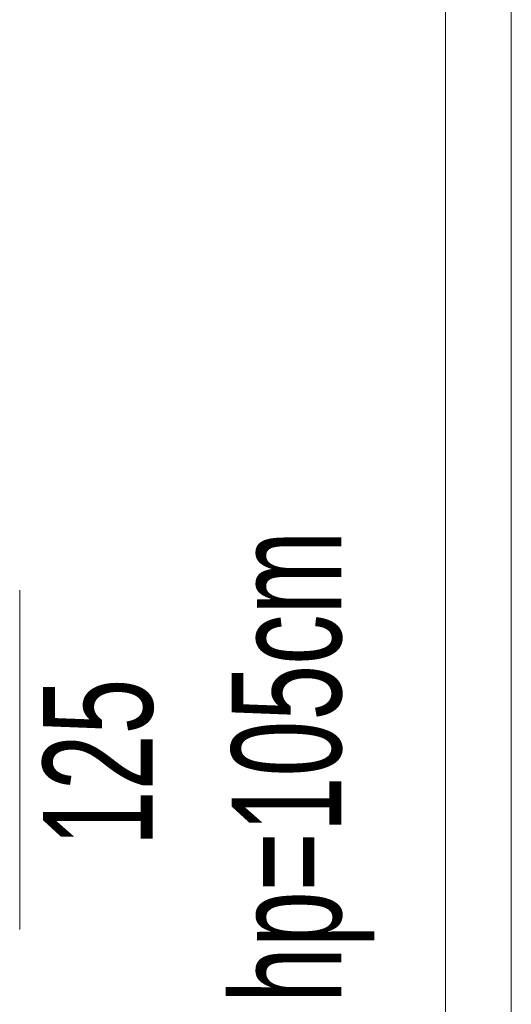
# Model space of a CAD drawing. Header units: millimetres. Extents: x -37728 to 44100, y 631619 to 691915.
# Tile 63 of 256: x -23837 to -23388, y 657113 to 658011. Entities that reach past the tile are written whole.
import ezdxf

# ---------------------------------------------------------------- set-up
doc = ezdxf.new("R2010")
doc.units = ezdxf.units.MM
doc.layers.add('_XREF', color=7, linetype='Continuous')
doc.layers.add('A-GLAZ-IDEN', color=252, linetype='Continuous', lineweight=5)
doc.layers.add('A-WALL', color=252, linetype='Continuous', lineweight=35)
doc.styles.add('Arial Narrow_1', font='ARIALN.TTF', dxfattribs={"width": 0.8, "height": 10})

# ---------------------------------------------------------------- blocks, each defined once
blk = doc.blocks.new('OOk oznaczenia okien __NL orneta - Oznaczenie okien standard-8779540-__-00_00 Przyziemie PB')
at = {"layer": 'A-GLAZ-IDEN', "color": 252}
blk.add_line((0, 0.3095), (0, -0.3095), dxfattribs=at)
blk = doc.blocks.new('A$C4e31ac75')
at = {"layer": 'A-WALL', "lineweight": 5}
for p, q in [((75.55, 859.65), (75.55, -76.1)), ((69.55, -70.1), (69.55, 853.65))]:
    blk.add_line(p, q, dxfattribs=at)
at = {"layer": 'A-GLAZ-IDEN', "xscale": 49.99999999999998, "yscale": 49.99999999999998, "zscale": 49.99999999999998}
blk.add_blockref('OOk oznaczenia okien __NL orneta - Oznaczenie okien standard-8779540-__-00_00 Przyziemie PB', (30.709, 205.444), dxfattribs=at)
at = {"layer": 'A-GLAZ-IDEN', "char_height": 10, "attachment_point": 1, "rotation": 90, "style": 'Arial Narrow_1'}
for s, insert, width in [('hp=105cm', (50.032, 183.284), 53.8734), ('125', (32.834, 197.572), 19.2405)]:
    blk.add_mtext(s, dxfattribs=dict(at, insert=insert, width=width))

msp = doc.modelspace()

# ---------------------------------------------------------------- block references
at = {"layer": '_XREF', "xscale": 10, "yscale": 10, "zscale": 10}
msp.add_blockref('A$C4e31ac75', (-24143.63, 655281.12), dxfattribs=at)

doc.saveas('drawing.dxf')
